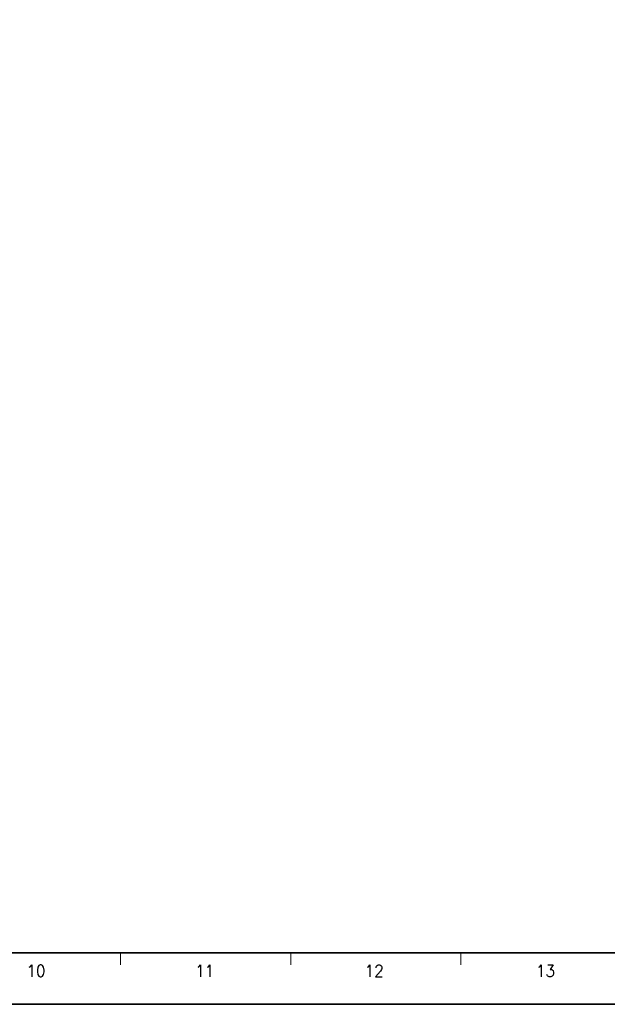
# Model space of a CAD drawing. Header units: millimetres. Extents: x 4497 to 11741, y 5958 to 12619.
# Tile 91 of 256: x 6506 to 6593, y 6459 to 6604. Entities that reach past the tile are written whole.
import ezdxf
from ezdxf.enums import TextEntityAlignment as Align

# ---------------------------------------------------------------- set-up
doc = ezdxf.new("R2010")
doc.units = ezdxf.units.MM
doc.header["$LTSCALE"] = 0.8
doc.layers.get('0').update_dxf_attribs({"linetype": 'CONTINUOUS', "lineweight": 0})
doc.styles.get("Standard").update_dxf_attribs({"font": 'romans.shx', "width": 0.8, "oblique": 5, "bigfont": 'whgtxt.shx'})

msp = doc.modelspace()

# ---------------------------------------------------------------- linework, layer by layer
at = {"color": 7, "linetype": 'Continuous', "lineweight": 35}
msp.add_line((6269.623, 6466.191), (6672.072, 6466.191), dxfattribs=at)
at = {"color": 7, "linetype": 'Continuous'}
for p, q in [((6521.154, 6464.432), (6521.154, 6466.191)), ((6546.307, 6464.432), (6546.307, 6466.191)), ((6571.46, 6464.432), (6571.46, 6466.191))]:
    msp.add_line(p, q, dxfattribs=at)
at = {"color": 7, "linetype": 'Continuous', "lineweight": 35}
msp.add_lwpolyline([(6259.968, 6755.583), (6259.968, 6458.583), (6679.968, 6458.583), (6679.968, 6755.583)], close=True, dxfattribs=at)

# ---------------------------------------------------------------- texts
at = {"color": 7, "linetype": 'Continuous', "width": 0.933333}
for s, p in [('10', (6508.655, 6463.518)), ('11', (6533.589, 6463.518)), ('12', (6558.652, 6463.518)), ('13', (6583.972, 6463.518))]:
    msp.add_text(s, height=1.759, dxfattribs=at).set_placement(p, align=Align.MIDDLE_CENTER)

doc.saveas('drawing.dxf')
